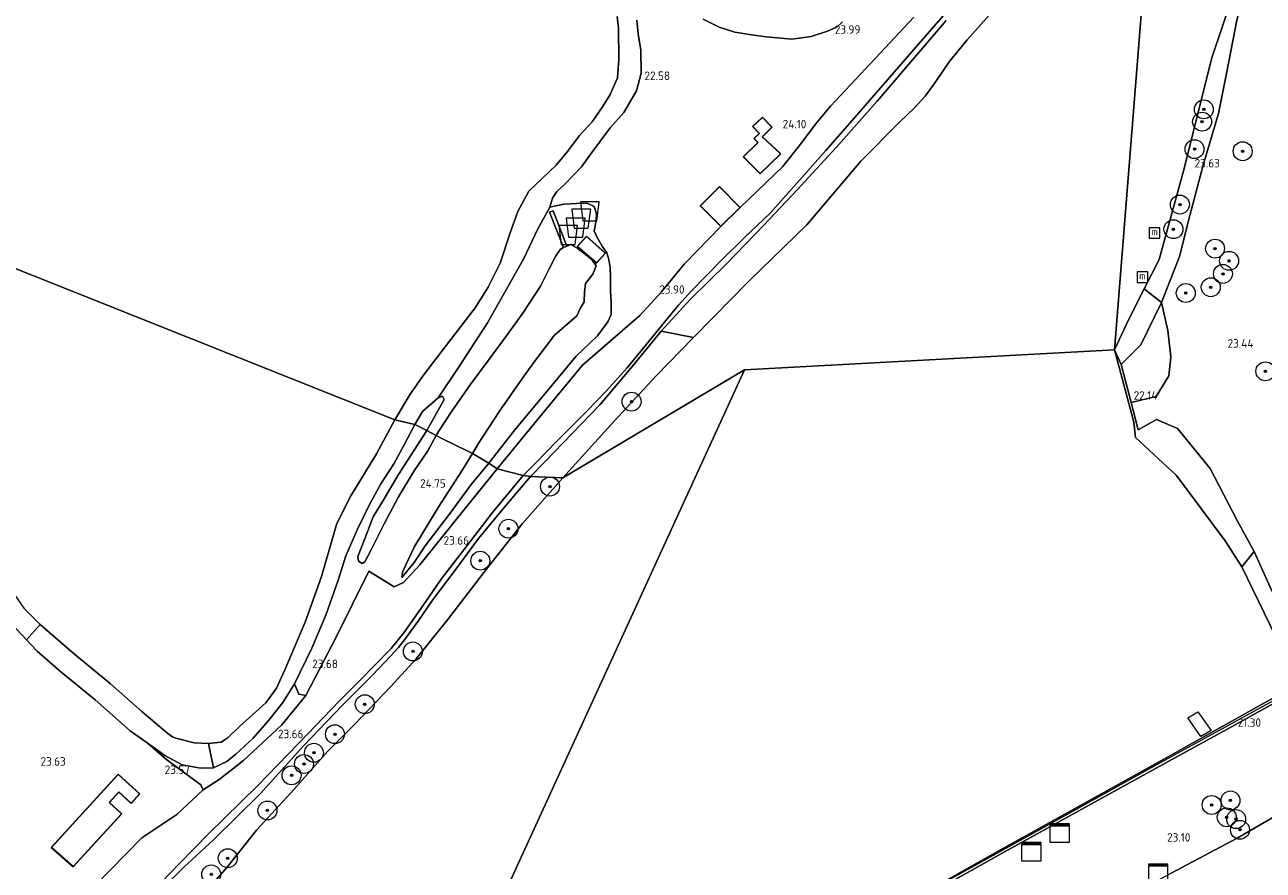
# Model space of a CAD drawing. Header units: metres. Extents: x 185049 to 189876, y 349292 to 352302.
# Tile 198 of 256: x 189104 to 189366, y 350629 to 350808. Entities that reach past the tile are written whole.
import ezdxf
from ezdxf.enums import TextEntityAlignment as Align

# ---------------------------------------------------------------- set-up
doc = ezdxf.new("R2010")
doc.units = ezdxf.units.M
for name, color, linetype, lineweight in [('B-WE-GK-BESCHOEIING_DAMWAND-G', 130, 'GK-BESCHOEIING', 18), ('B-WE-GK-BESCHOEIING_DAMWAND-GV', 130, 'Continuous', 18), ('B-WE-GR-BOOM-S', 90, 'Continuous', 25), ('B-WE-GR-GRAS-GV', 60, 'Continuous', 13), ('B-WE-GW-TALUD_KRUIN-G', 90, 'Continuous', 18), ('B-WE-GW-TALUD_TEEN-G', 90, 'Continuous', 18), ('B-WE-IE-MEUBILAIR_WATERWEGMEUBILAIR-S', 150, 'Continuous', 25), ('B-WE-KG-KADASTRAAL_DAKRAND-G', 170, 'Continuous', 18), ('B-WE-KL-DATA-S', 90, 'Continuous', 25), ('B-WE-KW-KUNSTWERK_STEIGER-GV', 170, 'Continuous', 18), ('B-WE-OB-BEKLEDING_STEEN-GV', 30, 'Continuous', 18), ('B-WE-OG-BEBOUWING_BEDRIJVEN-GV', 7, 'Continuous', 18), ('B-WE-OG-BEBOUWING_KANTOOR-GV', 7, 'Continuous', 18), ('B-WE-OG-BEBOUWING_OPSLAG-S', 7, 'Continuous', 25), ('B-WE-OG-TERREIN-GV', 7, 'Continuous', 18), ('B-WE-OG-TERREIN_BEDRIJVENTERREIN-GV', 7, 'Continuous', 18), ('B-WE-OG-TERREIN_GROEN-GV', 7, 'Continuous', 18), ('B-WE-OG-WATER_HAVEN-GV', 170, 'Continuous', 18), ('B-WE-OG-WEG_TRAP-GV', 7, 'Continuous', 18), ('B-WE-VH-VERHARDING_HALFVERHARDING-GV', 252, 'Continuous', 18), ('X-XX-AL-HOOGTELABEL-S', 7, 'Continuous', 25)]:
    doc.layers.add(name, color=color, linetype=linetype, lineweight=lineweight)
doc.styles.add('NLCS-ISO', font='NLCS-ISO.ttf')
doc.styles.add('NLCS-ISO-ANNOTATIVE-T18', font='NLCS-ISO.ttf', dxfattribs={"height": 1.8})
doc.linetypes.add('GK-BESCHOEIING', pattern='A,30,-5,[1,NLCS.SHX,S=1,R=0,X=0,Y=0],-5', length=40)

# ---------------------------------------------------------------- blocks, each defined once
blk = doc.blocks.new('SOG-OPSLAG-SO')
at = {"color": 0, "linetype": 'ByBlock', "lineweight": 18}
blk.add_lwpolyline([(-1.5, -2), (1.5, -2), (2, 2), (-2, 2)], close=True, dxfattribs=at)
blk = doc.blocks.new('SAL-HOOGTELABEL-SO')
at = {"color": 0, "linetype": 'ByBlock', "lineweight": -2, "style": 'NLCS-ISO-ANNOTATIVE-T18'}
blk.add_attdef('HOOGTE', text='', height=1.8, dxfattribs=at).set_placement((2.79, 0), align=Align.RIGHT)
blk = doc.blocks.new('SGR-BOOM_01-SO')
at = {"linetype": 'ByBlock', "lineweight": 18}
h = blk.add_hatch(color=0, dxfattribs=at)
h.dxf.hatch_style = 1
edge = h.paths.add_edge_path()
edge.add_arc((0, 0), 0.25, 0, 360)
at = {"color": 0, "linetype": 'ByBlock', "lineweight": 18}
for radius in [2, 0.25]:
    blk.add_circle((0, 0), radius, dxfattribs=at)
blk = doc.blocks.new('SIE-WATER_MEERPAAL-SO')
at = {"color": 0, "linetype": 'ByBlock', "lineweight": 18}
blk.add_lwpolyline([(-1.12, -1.12), (1.12, -1.12), (1.12, 1.12), (-1.12, 1.12)], close=True, dxfattribs=at)
at = {"color": 0, "linetype": 'ByBlock', "lineweight": 18, "style": 'NLCS-ISO'}
blk.add_text('m', height=1.5, dxfattribs=at).set_placement((0, 0.28), align=Align.MIDDLE_CENTER)
blk = doc.blocks.new('SKL-DATA_KAST-SO')
at = {"color": 0, "linetype": 'ByBlock', "lineweight": 18}
for points in [[(-2, 2), (2, 2), (2, 1.68), (-2, 1.68)], [(-2, 1.52), (2, 1.52), (2, -2), (-2, -2)]]:
    blk.add_lwpolyline(points, close=True, dxfattribs=at)

msp = doc.modelspace()

# ---------------------------------------------------------------- linework, layer by layer
at = {"layer": 'B-WE-GK-BESCHOEIING_DAMWAND-G'}
msp.add_polyline3d([(189371.41, 350667.136, 21.39), (189343.324, 350651.708, 21.229), (189323.539, 350640.719, 21.338), (189305.341, 350630.637, 21.345), (189289.43, 350621.857, 21.298), (189278.034, 350615.466, 21.298), (189275.133, 350613.833, 20.977)], dxfattribs=at)
at = {"layer": 'B-WE-GK-BESCHOEIING_DAMWAND-GV'}
msp.add_polyline3d([(189277.761, 350614.853, 21.283), (189274.805, 350613.09, 20.836), (189273.927, 350613.585, 20.89), (189281.366, 350617.947, 20.799), (189296.148, 350625.796, 20.799), (189310.806, 350634.026, 20.799), (189326.317, 350642.682, 20.814), (189344.692, 350652.893, 20.812), (189371.422, 350667.819, 20.812), (189371.928, 350667.801, 21.351), (189372.162, 350667.048, 21.381), (189359.765, 350660.1, 21.222), (189345.756, 350652.424, 21.174), (189326.724, 350641.932, 21.33), (189311.214, 350633.376, 21.36), (189296.619, 350625.188, 21.334), (189280.464, 350616.353, 21.283)], close=True, dxfattribs=at)
at = {"layer": 'B-WE-GR-GRAS-GV'}
for points in [[(189298.713, 350809.049, 24.121), (189293.368, 350802.715, 24.077), (189284.155, 350791.973, 24.073), (189275.483, 350782.159, 24.055), (189267.21, 350773.257, 24.014), (189260.176, 350765.776, 24.01), (189252.441, 350757.726, 23.999), (189244.688, 350750.112, 23.98), (189238.476, 350743.363, 23.943), (189232.4, 350735.98, 23.869), (189225.546, 350727.824, 23.888), (189213.897, 350715.741, 23.899), (189210.886, 350712.65, 23.799), (189209.282, 350712.865, 23.973), (189212.047, 350715.592, 23.995), (189216.368, 350720.011, 24.029), (189222.726, 350726.44, 23.977), (189226.878, 350730.66, 23.943), (189231.305, 350735.617, 23.903), (189236.068, 350741.454, 23.903), (189239.43, 350745.626, 23.999), (189242.103, 350748.812, 24.043), (189244.886, 350751.874, 24.058), (189251.183, 350758.286, 24.073), (189256.013, 350763.044, 24.11), (189261.504, 350768.291, 24.069), (189267.178, 350774.602, 24.055), (189273.301, 350781.555, 24.047), (189279.359, 350788.458, 24.121), (189287.233, 350797.51, 24.118), (189295.655, 350807.267, 24.129), (189301.502, 350814.009, 24.347)], [(189367.175, 350689.221, 23.468), (189363.805, 350696.761, 23.287), (189360.242, 350703.318, 23.192), (189354.487, 350714.332, 23.059), (189347.621, 350722.794, 22.934), (189343.137, 350724.701, 22.455), (189339.29, 350722.509, 21.856), (189337.793, 350728.299, 21.901), (189343.068, 350729.53, 22.747), (189345.743, 350733.93, 23.11), (189346.184, 350737.899, 23.392), (189345.573, 350743.483, 23.533), (189344.222, 350749.384, 23.27), (189348.013, 350759.141, 23.33), (189350.181, 350767.832, 23.468), (189352.997, 350778.456, 23.447), (189356.299, 350789.382, 23.52), (189358.049, 350798.195, 23.542), (189360.135, 350809.076, 23.365), (189361.126, 350812.989, 23.05), (189363.118, 350813.691, 22.321), (189370.341, 350812.042, 22.498)], [(189233.328, 350809.117, 22.035), (189233.602, 350806.186, 22.124), (189234.183, 350802.737, 22.195), (189234.26, 350797.858, 22.298), (189233.278, 350794.154, 22.421), (189230.605, 350789.537, 22.45), (189227.678, 350786.304, 22.373), (189223.795, 350781.099, 22.51), (189221.618, 350778.078, 22.695), (189218.128, 350774.421, 22.606), (189216.418, 350772.837, 22.584), (189215.538, 350771.447, 22.669), (189214.934, 350769.573, 22.813), (189212.352, 350764.87, 23.519), (189209.453, 350758.69, 23.322), (189201.742, 350745.084, 23.746), (189195.659, 350735.631, 24.132), (189191.329, 350729.271, 24.103), (189188.035, 350726.38, 24.073), (189186.437, 350723.58, 24.081), (189182.206, 350724.635, 20.805), (189185.393, 350730.042, 20.805), (189188.262, 350734.066, 20.805), (189192.109, 350739.097, 20.805), (189195.448, 350743.409, 20.805), (189199.151, 350748.304, 20.805), (189201.9, 350752.629, 20.805), (189204.417, 350757.7, 20.805), (189206.551, 350764.101, 20.805), (189208.181, 350768.642, 20.805), (189210.492, 350772.91, 20.805), (189213.387, 350775.667, 20.805), (189216.288, 350778.408, 20.805), (189218.652, 350781.303, 20.805), (189221.228, 350784.718, 20.805), (189223.888, 350787.577, 20.805), (189226.096, 350790.755, 20.805), (189227.703, 350793.364, 20.805), (189229.22, 350796.912, 20.805), (189229.51, 350800.773, 20.805), (189229.453, 350807.362, 20.805), (189229.137, 350809.835, 20.805)], [(189276.816, 350808.762, 23.869), (189275.628, 350807.633, 23.81), (189273.427, 350806.667, 23.658), (189270.174, 350805.672, 23.603), (189266.06, 350805.049, 23.454), (189260.676, 350805.556, 23.347), (189257.591, 350805.999, 23.258), (189254.013, 350806.562, 23.088), (189250.715, 350807.632, 22.913), (189247.317, 350809.31, 22.743)], [(189132.87, 350626.888, 23.395), (189136.635, 350630.808, 23.462), (189142.694, 350637.028, 23.431), (189153.215, 350647.319, 23.49), (189163.818, 350658.2, 23.612), (189170.441, 350665.092, 23.715), (189174.847, 350669.558, 23.778), (189177.794, 350672.567, 23.782), (189181.428, 350676.227, 23.731), (189184.047, 350679.55, 23.738), (189186.631, 350683.181, 23.699), (189189.337, 350687.136, 23.644), (189191.985, 350690.895, 23.612), (189197.478, 350698.068, 23.608), (189202.833, 350705.006, 23.659), (189209.282, 350712.865, 23.973), (189210.886, 350712.65, 23.799), (189204.938, 350705.677, 23.731), (189199.868, 350699.528, 23.6), (189194.915, 350692.795, 23.521), (189190.119, 350686.447, 23.557), (189187.226, 350682.242, 23.636), (189184.42, 350678.383, 23.715), (189182.954, 350676.463, 23.719), (189181.228, 350674.671, 23.675), (189177.466, 350670.656, 23.723), (189171.123, 350664.267, 23.695), (189162.948, 350655.733, 23.628), (189153.737, 350645.569, 23.486), (189143.949, 350635.89, 23.395), (189137.493, 350629.959, 23.391), (189133.706, 350626.145, 23.332)], [(189133.706, 350626.145, 23.332), (189137.493, 350629.959, 23.391), (189143.949, 350635.89, 23.395), (189153.737, 350645.569, 23.486), (189162.948, 350655.733, 23.628), (189171.123, 350664.267, 23.695), (189177.466, 350670.656, 23.723), (189181.228, 350674.671, 23.675), (189182.954, 350676.463, 23.719), (189184.42, 350678.383, 23.715), (189187.226, 350682.242, 23.636), (189190.119, 350686.447, 23.557), (189194.915, 350692.795, 23.521), (189199.868, 350699.528, 23.6), (189204.938, 350705.677, 23.731), (189210.886, 350712.65, 23.799), (189217.72, 350712.306, 20.809), (189209.162, 350702.688, 20.81), (189201.498, 350692.939, 20.81), (189193.284, 350682.299, 20.81), (189186.704, 350674.069, 20.81), (189181.331, 350668.259, 20.81), (189173.685, 350660.216, 20.81), (189167.993, 350654.575, 20.81), (189160.972, 350646.565, 20.81), (189152.965, 350637.882, 20.81), (189146.707, 350630.061, 20.81), (189142.592, 350625.315, 20.81)], [(189296.619, 350625.188, 21.334), (189311.214, 350633.376, 21.36), (189326.724, 350641.932, 21.33), (189345.756, 350652.424, 21.174), (189359.765, 350660.1, 21.222), (189372.162, 350667.048, 21.381), (189371.939, 350663.611, 21.67), (189374.264, 350659.697, 22.153), (189377.688, 350655.513, 23.093), (189381.383, 350651.904, 24.18), (189369.944, 350641.769, 24.067), (189360.21, 350636.178, 24.005), (189346.28, 350628.737, 24.008)]]:
    msp.add_polyline3d(points, dxfattribs=at)
for points in [[(189348.013, 350759.141, 23.33), (189344.222, 350749.384, 23.27), (189340.567, 350752.307, 20.812), (189343.728, 350758.499, 20.812), (189348.791, 350776.928, 20.812), (189354.868, 350801.096, 20.812), (189359.304, 350814.398, 20.812), (189360.372, 350814.489, 21.312), (189363.118, 350813.691, 22.321), (189361.126, 350812.989, 23.05), (189360.135, 350809.076, 23.365), (189358.049, 350798.195, 23.542), (189356.299, 350789.382, 23.52), (189352.997, 350778.456, 23.447), (189350.181, 350767.832, 23.468)], [(189228.542, 350724.354, 20.809), (189217.72, 350712.306, 20.809), (189210.886, 350712.65, 23.799), (189213.897, 350715.741, 23.899), (189225.546, 350727.824, 23.888), (189232.4, 350735.98, 23.869), (189238.476, 350743.363, 23.943), (189245.284, 350741.997, 20.809), (189237.412, 350733.908, 20.809)], [(189146.668, 350652.361, 23.367), (189143.823, 350651.052, 23.379), (189142.771, 350656.175, 20.806), (189145.456, 350656.455, 20.806), (189146.977, 350657.414, 20.806), (189149.327, 350659.746, 20.806), (189154.878, 350664.809, 20.806), (189157.151, 350667.908, 20.806), (189158.928, 350671.75, 20.806), (189163.235, 350681.825, 20.806), (189166.693, 350691.46, 20.806), (189169.885, 350702.659, 20.806), (189172.904, 350708.548, 20.806), (189178.328, 350717.401, 20.806), (189182.206, 350724.635, 20.805), (189186.437, 350723.58, 24.081), (189184.14, 350719.343, 23.715), (189181.998, 350715.265, 23.754), (189179.243, 350711.058, 23.683), (189176.802, 350706.688, 23.663), (189174.281, 350701.467, 23.612), (189171.81, 350695.836, 23.565), (189170.163, 350690.519, 23.509), (189167.616, 350683.34, 23.32), (189164.643, 350676.319, 23.419), (189160.989, 350668.793, 23.419), (189158.507, 350664.819, 23.438), (189155.579, 350661.084, 23.454), (189152.229, 350657.27, 23.45), (189148.575, 350653.932, 23.395)], [(189376.923, 350661.93, 24.029), (189381.383, 350651.904, 24.18), (189377.688, 350655.513, 23.093), (189374.264, 350659.697, 22.153), (189371.939, 350663.611, 21.67), (189372.162, 350667.048, 21.381), (189371.928, 350667.801, 21.351), (189371.422, 350667.819, 20.812), (189371.609, 350670.123, 20.812), (189369.414, 350676.556, 20.812), (189361.199, 350693.551, 20.812), (189363.805, 350696.761, 23.287), (189367.175, 350689.221, 23.468), (189372.039, 350679.467, 23.585), (189376.945, 350669.629, 23.809), (189376.314, 350665.435, 23.753)], [(189107.191, 350681.352, 20.806), (189104.327, 350678.121, 23.344), (189102.269, 350680.297, 23.19), (189100.645, 350682.14, 23.213), (189099.844, 350683.415, 23.277), (189099.427, 350684.935, 23.3), (189099.328, 350686.95, 23.332), (189100.484, 350689.599, 20.806), (189103.768, 350684.81, 20.806)], [(189150.213, 350652.579, 23.437), (189145.063, 350648.533, 23.456), (189141.675, 350646.375, 23.626), (189141.159, 350647.411, 23.626), (189133.953, 350652.717, 23.401), (189129.834, 350656.297, 23.549), (189131.018, 350655.454, 23.454), (189133.55, 350653.61, 23.442), (189137.252, 350651.683, 23.47), (189141.068, 350650.994, 23.466), (189143.823, 350651.052, 23.379), (189146.668, 350652.361, 23.367), (189148.575, 350653.932, 23.395), (189152.229, 350657.27, 23.45), (189155.579, 350661.084, 23.454), (189158.507, 350664.819, 23.438), (189160.989, 350668.793, 23.419), (189161.868, 350666.605, 23.409), (189163.375, 350666.347, 23.531), (189158.284, 350660.109, 23.503)]]:
    msp.add_polyline3d(points, close=True, dxfattribs=at)
at = {"layer": 'B-WE-GW-TALUD_KRUIN-G'}
for points in [[(189381.383, 350651.904, 24.18), (189376.923, 350661.93, 24.029), (189376.314, 350665.435, 23.753), (189376.945, 350669.629, 23.809), (189372.039, 350679.467, 23.585), (189367.175, 350689.221, 23.468), (189363.805, 350696.761, 23.287), (189360.242, 350703.318, 23.192), (189354.487, 350714.332, 23.059), (189347.621, 350722.794, 22.934), (189343.137, 350724.701, 22.455), (189339.29, 350722.509, 21.856), (189337.793, 350728.299, 21.901), (189335.722, 350736.307, 21.963), (189339.853, 350740.438, 22.822), (189344.222, 350749.384, 23.27), (189348.013, 350759.141, 23.33), (189350.181, 350767.832, 23.468), (189352.997, 350778.456, 23.447), (189356.299, 350789.382, 23.52), (189358.049, 350798.195, 23.542), (189360.135, 350809.076, 23.365), (189361.126, 350812.989, 23.05), (189363.118, 350813.691, 22.321)], [(189210.886, 350712.65, 23.799), (189213.897, 350715.741, 23.899), (189225.546, 350727.824, 23.888), (189232.4, 350735.98, 23.869), (189238.476, 350743.363, 23.943), (189244.688, 350750.112, 23.98), (189252.441, 350757.726, 23.999), (189260.176, 350765.776, 24.01), (189267.21, 350773.257, 24.014), (189275.483, 350782.159, 24.055), (189284.155, 350791.973, 24.073), (189293.368, 350802.715, 24.077), (189298.713, 350809.049, 24.121)], [(189214.934, 350769.573, 22.813), (189215.538, 350771.447, 22.669), (189216.418, 350772.837, 22.584), (189218.128, 350774.421, 22.606), (189221.618, 350778.078, 22.695), (189223.795, 350781.099, 22.51), (189227.678, 350786.304, 22.373), (189230.605, 350789.537, 22.45), (189233.278, 350794.154, 22.421), (189234.26, 350797.858, 22.298), (189234.183, 350802.737, 22.195), (189233.602, 350806.186, 22.124), (189233.328, 350809.117, 22.035)], [(189247.317, 350809.31, 22.743), (189250.715, 350807.632, 22.913), (189254.013, 350806.562, 23.088), (189257.591, 350805.999, 23.258), (189260.676, 350805.556, 23.347), (189266.06, 350805.049, 23.454), (189270.174, 350805.672, 23.603), (189273.427, 350806.667, 23.658), (189275.628, 350807.633, 23.81), (189276.816, 350808.762, 23.869)], [(189190.917, 350721.261, 25.384), (189191.388, 350722.129, 25.48), (189194.193, 350726.406, 25.866), (189198.077, 350732.003, 26.463), (189201.954, 350737.208, 26.989), (189206.152, 350742.839, 27.56), (189209.393, 350747.386, 28.033), (189213, 350752.829, 28.463), (189214.817, 350756.532, 28.428), (189216.147, 350759.103, 28.314), (189217.109, 350760.581, 28.358), (189217.844, 350761.053, 28.275)], [(189218.515, 350761.325, 28.279), (189219.361, 350761.688, 28.341), (189220.879, 350760.804, 28.341), (189223.829, 350758.487, 28.297), (189224.713, 350757.141, 28.253), (189224.022, 350755.424, 28.253), (189222.504, 350753.444, 28.305), (189222.243, 350751.603, 28.384), (189222.176, 350749.564, 28.367), (189221.332, 350748.124, 28.341), (189220.644, 350746.603, 28.323), (189217.943, 350744.246, 28.323), (189215.957, 350742.508, 28.235), (189214.399, 350740.45, 28.033), (189211.682, 350736.917, 27.639), (189209.521, 350733.886, 27.182), (189204.278, 350726.424, 26.463), (189199.948, 350719.774, 25.849), (189198.58, 350717.507, 25.64)], [(189186.437, 350723.58, 24.081), (189188.035, 350726.38, 24.073), (189191.329, 350729.271, 24.103)], [(189129.834, 350656.297, 23.549), (189131.018, 350655.454, 23.454), (189133.55, 350653.61, 23.442), (189137.252, 350651.683, 23.47), (189141.068, 350650.994, 23.466), (189143.823, 350651.052, 23.379), (189146.668, 350652.361, 23.367), (189148.575, 350653.932, 23.395), (189152.229, 350657.27, 23.45), (189155.579, 350661.084, 23.454), (189158.507, 350664.819, 23.438), (189160.989, 350668.793, 23.419), (189164.643, 350676.319, 23.419), (189167.616, 350683.34, 23.32), (189170.163, 350690.519, 23.509), (189171.81, 350695.836, 23.565), (189174.281, 350701.467, 23.612), (189176.802, 350706.688, 23.663), (189179.243, 350711.058, 23.683), (189181.998, 350715.265, 23.754), (189184.14, 350719.343, 23.715), (189186.437, 350723.58, 24.081)], [(189175.862, 350694.601, 23.673), (189177.152, 350697.095, 24.007), (189179.896, 350702.589, 24.252), (189182.957, 350708.315, 24.454), (189186.289, 350713.802, 24.735), (189189.173, 350718.039, 25.024), (189190.917, 350721.261, 25.384)], [(189198.58, 350717.507, 25.64), (189196.495, 350714.054, 25.323), (189191.362, 350706.041, 24.691), (189186.264, 350697.714, 24.366), (189184.444, 350693.816, 24.077), (189183.797, 350692.373, 23.936), (189183.624, 350691.276, 23.796)], [(189210.886, 350712.65, 23.799), (189204.938, 350705.677, 23.731)], [(189204.938, 350705.677, 23.731), (189199.868, 350699.528, 23.6), (189194.915, 350692.795, 23.521), (189190.119, 350686.447, 23.557), (189187.226, 350682.242, 23.636), (189184.42, 350678.383, 23.715), (189182.954, 350676.463, 23.719), (189181.228, 350674.671, 23.675), (189177.466, 350670.656, 23.723), (189171.123, 350664.267, 23.695), (189162.948, 350655.733, 23.628), (189153.737, 350645.569, 23.486), (189143.949, 350635.89, 23.395), (189137.493, 350629.959, 23.391), (189133.706, 350626.145, 23.332), (189130.441, 350622.167, 23.312)], [(189099.328, 350686.95, 23.332), (189099.427, 350684.935, 23.3), (189099.844, 350683.415, 23.277), (189100.645, 350682.14, 23.213), (189102.269, 350680.297, 23.19), (189104.327, 350678.121, 23.344), (189106.588, 350675.73, 23.245), (189111.587, 350671.341, 23.509), (189118.823, 350665.38, 23.541), (189126.241, 350658.854, 23.486), (189129.834, 350656.297, 23.549)], [(189298.944, 350604.128, 23.801), (189319.247, 350613.792, 23.888), (189332.93, 350621.655, 23.939), (189346.28, 350628.737, 24.008), (189360.21, 350636.178, 24.005), (189369.944, 350641.769, 24.067), (189381.383, 350651.904, 24.18)]]:
    msp.add_polyline3d(points, dxfattribs=at)
at = {"layer": 'B-WE-GW-TALUD_TEEN-G'}
for points in [[(189214.934, 350769.573, 22.813), (189217.866, 350770.171, 23.054), (189220.608, 350770.36, 23.254), (189222.816, 350770.372, 23.373), (189224.306, 350769.702, 23.51), (189224.795, 350768.165, 23.756), (189224.736, 350766.714, 23.738), (189224.314, 350764.562, 23.852), (189224.846, 350763.299, 23.896), (189225.995, 350761.321, 23.887), (189226.957, 350759.934, 23.87), (189227.409, 350758.515, 23.852), (189227.699, 350756.785, 23.826), (189227.75, 350754.783, 23.817), (189227.787, 350751.8, 23.782), (189227.871, 350749.564, 24.04), (189227.907, 350746.895, 23.989), (189227.179, 350745.296, 24.007), (189224.981, 350742.384, 24.007), (189220.447, 350738.012, 24.033), (189214.981, 350731.456, 23.84), (189207.558, 350722.455, 23.787), (189202.047, 350715.429, 23.726)], [(189191.329, 350729.271, 24.103), (189192.275, 350729.572, 24.112), (189192.619, 350728.9, 24.112), (189188.918, 350722.32, 23.901)], [(189188.918, 350722.32, 23.901), (189182.944, 350713.063, 23.366), (189179.891, 350707.926, 23.05), (189177.601, 350704.073, 23.12), (189175.892, 350699.623, 23.287), (189174.346, 350695.681, 23.489), (189174.529, 350694.698, 23.585), (189175.268, 350694.217, 23.621), (189175.862, 350694.601, 23.673)], [(189202.047, 350715.429, 23.726), (189198.335, 350710.928, 23.664), (189193.657, 350704.558, 23.603), (189188.583, 350697.996, 23.594), (189186.258, 350694.458, 23.708), (189183.624, 350691.276, 23.796)]]:
    msp.add_polyline3d(points, dxfattribs=at)
at = {"layer": 'B-WE-KG-KADASTRAAL_DAKRAND-G'}
for points in [[(189259.373, 350776.653, 32.672), (189255.89, 350780.202, 32.672), (189258.972, 350783.227, 32.672), (189258.161, 350784.054, 32.672), (189259.275, 350785.147, 32.672), (189257.866, 350786.582, 32.672), (189259.863, 350788.542, 32.672), (189261.863, 350786.503, 32.672), (189259.831, 350784.439, 32.68), (189263.664, 350780.863, 32.672)], [(189251.073, 350765.577, 27.511), (189246.768, 350769.85, 27.485), (189250.834, 350773.84, 27.511), (189255.082, 350769.511, 27.511)], [(189224.814, 350757.757, 28.667), (189220.822, 350761.248, 28.715), (189222.66, 350763.35, 28.715), (189226.646, 350759.865, 28.715)], [(189126.416, 350643.587, 26.43), (189123.814, 350645.965, 26.43), (189121.768, 350643.727, 26.43), (189124.403, 350641.318, 26.43), (189114.203, 350630.158, 26.43), (189109.635, 350634.226, 26.446), (189123.727, 350649.643, 26.434), (189128.208, 350645.547, 26.43)]]:
    msp.add_polyline3d(points, close=True, dxfattribs=at)
at = {"layer": 'B-WE-KW-KUNSTWERK_STEIGER-GV'}
msp.add_polyline3d([(189354.74, 350658.948, 21.148), (189352.522, 350657.669, 21.148), (189349.801, 350661.595, 21.148), (189351.882, 350662.896, 21.148)], close=True, dxfattribs=at)
at = {"layer": 'B-WE-OB-BEKLEDING_STEEN-GV'}
msp.add_polyline3d([(189143.823, 350651.052, 23.379), (189141.068, 350650.994, 23.466), (189137.252, 350651.683, 23.47), (189133.55, 350653.61, 23.442), (189131.018, 350655.454, 23.454), (189129.834, 350656.297, 23.549), (189126.241, 350658.854, 23.486), (189118.823, 350665.38, 23.541), (189111.587, 350671.341, 23.509), (189106.588, 350675.73, 23.245), (189104.327, 350678.121, 23.344), (189107.191, 350681.352, 20.806), (189114.071, 350675.401, 20.806), (189122.065, 350668.825, 20.806), (189128.711, 350662.912, 20.806), (189134.18, 350658.267, 20.806), (189135.194, 350657.603, 20.806), (189135.87, 350657.326, 20.806), (189139.764, 350656.295, 20.806), (189142.771, 350656.175, 20.806)], close=True, dxfattribs=at)
at = {"layer": 'B-WE-OG-BEBOUWING_BEDRIJVEN-GV'}
for points in [[(189263.736, 350780.864, 24.04), (189259.372, 350776.582, 24.04), (189255.819, 350780.203, 24.04), (189258.902, 350783.228, 24.04), (189258.09, 350784.054, 24.04), (189259.204, 350785.148, 24.04), (189257.796, 350786.583, 24.04), (189259.864, 350788.612, 24.04), (189261.933, 350786.503, 24.04), (189259.903, 350784.441, 24.04)], [(189226.717, 350759.87, 23.855), (189224.819, 350757.687, 23.855), (189220.752, 350761.243, 23.855), (189222.655, 350763.421, 23.855)]]:
    msp.add_polyline3d(points, close=True, dxfattribs=at)
at = {"layer": 'B-WE-OG-BEBOUWING_KANTOOR-GV'}
for points in [[(189255.153, 350769.511, 23.98), (189251.073, 350765.507, 23.98), (189246.697, 350769.85, 23.98), (189250.835, 350773.911, 23.98)], [(189123.724, 350649.713, 23.687), (189128.279, 350645.55, 23.687), (189126.42, 350643.516, 23.687), (189123.817, 350645.895, 23.687), (189121.838, 350643.73, 23.687), (189124.474, 350641.321, 23.687), (189114.206, 350630.088, 23.687), (189109.564, 350634.222, 23.687)]]:
    msp.add_polyline3d(points, close=True, dxfattribs=at)
at = {"layer": 'B-WE-OG-TERREIN-GV'}
msp.add_polyline3d([(189102.269, 350680.297, 23.19), (189104.327, 350678.121, 23.344), (189106.588, 350675.73, 23.245), (189111.587, 350671.341, 23.509), (189118.823, 350665.38, 23.541), (189126.241, 350658.854, 23.486), (189129.834, 350656.297, 23.549), (189133.953, 350652.717, 23.401), (189141.159, 350647.411, 23.626), (189141.675, 350646.375, 23.626), (189136.076, 350641.182, 23.621), (189128.728, 350636.205, 23.641), (189118.738, 350626.122, 23.886)], dxfattribs=at)
msp.add_polyline3d([(189109.564, 350634.222, 23.687), (189114.206, 350630.088, 23.687), (189124.474, 350641.321, 23.687), (189121.838, 350643.73, 23.687), (189123.817, 350645.895, 23.687), (189126.42, 350643.516, 23.687), (189128.279, 350645.55, 23.687), (189123.724, 350649.713, 23.687)], close=True, dxfattribs=at)
at = {"layer": 'B-WE-OG-TERREIN_BEDRIJVENTERREIN-GV'}
for points in [[(189291.897, 350809.726, 24.214), (189282.702, 350799.906, 24.181), (189274.286, 350790.893, 24.129), (189271.061, 350787.079, 24.125), (189268.216, 350783.262, 24.125), (189264.165, 350778.17, 24.058), (189255.153, 350769.511, 23.98), (189250.835, 350773.911, 23.98), (189246.697, 350769.85, 23.98), (189251.073, 350765.507, 23.98), (189243.383, 350757.582, 24.073), (189238.545, 350751.684, 24.04), (189233.945, 350746.683, 24.096), (189229.208, 350742.572, 24.134), (189221.819, 350736.16, 24.034), (189212.15, 350724.388, 24.034), (189203.835, 350714.225, 24.025), (189202.047, 350715.429, 23.726), (189207.558, 350722.455, 23.787), (189214.981, 350731.456, 23.84), (189220.447, 350738.012, 24.033), (189224.981, 350742.384, 24.007), (189227.179, 350745.296, 24.007), (189227.907, 350746.895, 23.989), (189227.871, 350749.564, 24.04), (189227.787, 350751.8, 23.782), (189227.75, 350754.783, 23.817), (189227.699, 350756.785, 23.826), (189227.409, 350758.515, 23.852), (189226.957, 350759.934, 23.87), (189225.995, 350761.321, 23.887), (189224.846, 350763.299, 23.896), (189224.314, 350764.562, 23.852), (189224.736, 350766.714, 23.738), (189224.795, 350768.165, 23.756), (189224.306, 350769.702, 23.51), (189222.816, 350770.372, 23.373), (189220.608, 350770.36, 23.254), (189217.866, 350770.171, 23.054), (189214.934, 350769.573, 22.813), (189215.538, 350771.447, 22.669), (189216.418, 350772.837, 22.584), (189218.128, 350774.421, 22.606), (189221.618, 350778.078, 22.695), (189223.795, 350781.099, 22.51), (189227.678, 350786.304, 22.373), (189230.605, 350789.537, 22.45), (189233.278, 350794.154, 22.421), (189234.26, 350797.858, 22.298), (189234.183, 350802.737, 22.195), (189233.602, 350806.186, 22.124), (189233.328, 350809.117, 22.035)], [(189247.317, 350809.31, 22.743), (189250.715, 350807.632, 22.913), (189254.013, 350806.562, 23.088), (189257.591, 350805.999, 23.258), (189260.676, 350805.556, 23.347), (189266.06, 350805.049, 23.454), (189270.174, 350805.672, 23.603), (189273.427, 350806.667, 23.658), (189275.628, 350807.633, 23.81), (189276.816, 350808.762, 23.869)], [(189346.28, 350628.737, 24.008), (189360.21, 350636.178, 24.005), (189369.944, 350641.769, 24.067), (189381.383, 350651.904, 24.18), (189392.625, 350631.777, 24.318), (189385.269, 350619.479, 24.285)]]:
    msp.add_polyline3d(points, dxfattribs=at)
for points in [[(189255.819, 350780.203, 24.04), (189259.372, 350776.582, 24.04), (189263.736, 350780.864, 24.04), (189259.903, 350784.441, 24.04), (189261.933, 350786.503, 24.04), (189259.864, 350788.612, 24.04), (189257.796, 350786.583, 24.04), (189259.204, 350785.148, 24.04), (189258.09, 350784.054, 24.04), (189258.902, 350783.228, 24.04)], [(189224.306, 350769.702, 23.51), (189224.795, 350768.165, 23.756), (189224.736, 350766.714, 23.738), (189224.314, 350764.562, 23.852), (189224.846, 350763.299, 23.896), (189225.995, 350761.321, 23.887), (189226.957, 350759.934, 23.87), (189227.409, 350758.515, 23.852), (189227.699, 350756.785, 23.826), (189227.75, 350754.783, 23.817), (189227.787, 350751.8, 23.782), (189227.871, 350749.564, 24.04), (189227.907, 350746.895, 23.989), (189227.179, 350745.296, 24.007), (189224.981, 350742.384, 24.007), (189220.447, 350738.012, 24.033), (189214.981, 350731.456, 23.84), (189207.558, 350722.455, 23.787), (189202.047, 350715.429, 23.726), (189198.58, 350717.507, 25.64), (189199.948, 350719.774, 25.849), (189204.278, 350726.424, 26.463), (189209.521, 350733.886, 27.182), (189211.682, 350736.917, 27.639), (189214.399, 350740.45, 28.033), (189215.957, 350742.508, 28.235), (189217.943, 350744.246, 28.323), (189220.644, 350746.603, 28.323), (189221.332, 350748.124, 28.341), (189222.176, 350749.564, 28.367), (189222.243, 350751.603, 28.384), (189222.504, 350753.444, 28.305), (189224.022, 350755.424, 28.253), (189224.713, 350757.141, 28.253), (189223.829, 350758.487, 28.297), (189220.879, 350760.804, 28.341), (189219.361, 350761.688, 28.341), (189218.515, 350761.325, 28.279), (189215.655, 350768.755, 23.278), (189214.866, 350768.471, 23.305), (189217.844, 350761.053, 28.275), (189217.109, 350760.581, 28.358), (189216.147, 350759.103, 28.314), (189214.817, 350756.532, 28.428), (189213, 350752.829, 28.463), (189209.393, 350747.386, 28.033), (189206.152, 350742.839, 27.56), (189201.954, 350737.208, 26.989), (189198.077, 350732.003, 26.463), (189194.193, 350726.406, 25.866), (189191.388, 350722.129, 25.48), (189190.917, 350721.261, 25.384), (189188.918, 350722.32, 23.901), (189192.619, 350728.9, 24.112), (189192.275, 350729.572, 24.112), (189191.329, 350729.271, 24.103), (189195.659, 350735.631, 24.132), (189201.742, 350745.084, 23.746), (189209.453, 350758.69, 23.322), (189212.352, 350764.87, 23.519), (189214.934, 350769.573, 22.813), (189217.866, 350770.171, 23.054), (189220.608, 350770.36, 23.254), (189222.816, 350770.372, 23.373)], [(189222.655, 350763.421, 23.855), (189220.752, 350761.243, 23.855), (189224.819, 350757.687, 23.855), (189226.717, 350759.87, 23.855)], [(189199.948, 350719.774, 25.849), (189198.58, 350717.507, 25.64), (189197.719, 350717.929, 25.611), (189192.287, 350720.589, 25.429), (189190.917, 350721.261, 25.384), (189191.388, 350722.129, 25.48), (189194.193, 350726.406, 25.866), (189198.077, 350732.003, 26.463), (189201.954, 350737.208, 26.989), (189206.152, 350742.839, 27.56), (189209.393, 350747.386, 28.033), (189213, 350752.829, 28.463), (189214.817, 350756.532, 28.428), (189216.147, 350759.103, 28.314), (189217.109, 350760.581, 28.358), (189217.844, 350761.053, 28.275), (189218.515, 350761.325, 28.279), (189219.361, 350761.688, 28.341), (189220.879, 350760.804, 28.341), (189223.829, 350758.487, 28.297), (189224.713, 350757.141, 28.253), (189224.022, 350755.424, 28.253), (189222.504, 350753.444, 28.305), (189222.243, 350751.603, 28.384), (189222.176, 350749.564, 28.367), (189221.332, 350748.124, 28.341), (189220.644, 350746.603, 28.323), (189217.943, 350744.246, 28.323), (189215.957, 350742.508, 28.235), (189214.399, 350740.45, 28.033), (189211.682, 350736.917, 27.639), (189209.521, 350733.886, 27.182), (189204.278, 350726.424, 26.463)], [(189192.619, 350728.9, 24.112), (189188.918, 350722.32, 23.901), (189186.437, 350723.58, 24.081), (189188.035, 350726.38, 24.073), (189191.329, 350729.271, 24.103), (189192.275, 350729.572, 24.112)], [(189174.529, 350694.698, 23.585), (189175.268, 350694.217, 23.621), (189175.862, 350694.601, 23.673), (189177.152, 350697.095, 24.007), (189179.896, 350702.589, 24.252), (189182.957, 350708.315, 24.454), (189186.289, 350713.802, 24.735), (189189.173, 350718.039, 25.024), (189190.917, 350721.261, 25.384), (189192.287, 350720.589, 25.429), (189197.719, 350717.929, 25.611), (189198.58, 350717.507, 25.64), (189196.495, 350714.054, 25.323), (189191.362, 350706.041, 24.691), (189186.264, 350697.714, 24.366), (189184.444, 350693.816, 24.077), (189183.797, 350692.373, 23.936), (189183.624, 350691.276, 23.796), (189186.258, 350694.458, 23.708), (189188.583, 350697.996, 23.594), (189193.657, 350704.558, 23.603), (189198.335, 350710.928, 23.664), (189202.047, 350715.429, 23.726), (189203.835, 350714.225, 24.025), (189195.211, 350703.57, 23.68), (189187.466, 350693.933, 23.888), (189183.979, 350690.219, 24.01), (189182.012, 350689.299, 24.142), (189176.68, 350692.641, 23.936), (189169.826, 350678.816, 23.691), (189163.375, 350666.347, 23.531), (189161.868, 350666.605, 23.409), (189160.989, 350668.793, 23.419), (189164.643, 350676.319, 23.419), (189167.616, 350683.34, 23.32), (189170.163, 350690.519, 23.509), (189171.81, 350695.836, 23.565), (189174.281, 350701.467, 23.612), (189176.802, 350706.688, 23.663), (189179.243, 350711.058, 23.683), (189181.998, 350715.265, 23.754), (189184.14, 350719.343, 23.715), (189186.437, 350723.58, 24.081), (189188.918, 350722.32, 23.901), (189182.944, 350713.063, 23.366), (189179.891, 350707.926, 23.05), (189177.601, 350704.073, 23.12), (189175.892, 350699.623, 23.287), (189174.346, 350695.681, 23.489)], [(189175.862, 350694.601, 23.673), (189175.268, 350694.217, 23.621), (189174.529, 350694.698, 23.585), (189174.346, 350695.681, 23.489), (189175.892, 350699.623, 23.287), (189177.601, 350704.073, 23.12), (189179.891, 350707.926, 23.05), (189182.944, 350713.063, 23.366), (189188.918, 350722.32, 23.901), (189190.917, 350721.261, 25.384), (189189.173, 350718.039, 25.024), (189186.289, 350713.802, 24.735), (189182.957, 350708.315, 24.454), (189179.896, 350702.589, 24.252), (189177.152, 350697.095, 24.007)], [(189186.258, 350694.458, 23.708), (189183.624, 350691.276, 23.796), (189183.797, 350692.373, 23.936), (189184.444, 350693.816, 24.077), (189186.264, 350697.714, 24.366), (189191.362, 350706.041, 24.691), (189196.495, 350714.054, 25.323), (189198.58, 350717.507, 25.64), (189202.047, 350715.429, 23.726), (189198.335, 350710.928, 23.664), (189193.657, 350704.558, 23.603), (189188.583, 350697.996, 23.594)]]:
    msp.add_polyline3d(points, close=True, dxfattribs=at)
at = {"layer": 'B-WE-OG-TERREIN_GROEN-GV'}
msp.add_polyline3d([(189310.285, 350812.883, 20.809), (189303.138, 350804.923, 20.809), (189299.34, 350800.248, 20.809), (189296.409, 350795.934, 20.809), (189294.288, 350793.022, 20.809), (189292.021, 350790.593, 20.809), (189288.822, 350787.525, 20.809), (189280.648, 350779.262, 20.809), (189269.274, 350765.799, 20.809), (189257.068, 350753.994, 20.809), (189245.284, 350741.997, 20.809), (189238.476, 350743.363, 23.943), (189244.688, 350750.112, 23.98), (189252.441, 350757.726, 23.999), (189260.176, 350765.776, 24.01), (189267.21, 350773.257, 24.014), (189275.483, 350782.159, 24.055), (189284.155, 350791.973, 24.073), (189293.368, 350802.715, 24.077), (189298.713, 350809.049, 24.121)], dxfattribs=at)
for points in [[(189339.853, 350740.438, 22.822), (189335.722, 350736.307, 21.963), (189334.303, 350739.391, 20.812), (189337.288, 350745.885, 20.812), (189340.567, 350752.307, 20.812), (189344.222, 350749.384, 23.27)], [(189343.068, 350729.53, 22.747), (189337.793, 350728.299, 21.901), (189335.722, 350736.307, 21.963), (189339.853, 350740.438, 22.822), (189344.222, 350749.384, 23.27), (189345.573, 350743.483, 23.533), (189346.184, 350737.899, 23.392), (189345.743, 350733.93, 23.11)], [(189337.793, 350728.299, 21.901), (189339.29, 350722.509, 21.856), (189343.137, 350724.701, 22.455), (189347.621, 350722.794, 22.934), (189354.487, 350714.332, 23.059), (189360.242, 350703.318, 23.192), (189363.805, 350696.761, 23.287), (189361.199, 350693.551, 20.812), (189357.674, 350699.035, 20.812), (189347.383, 350712.807, 20.812), (189338.731, 350720.899, 20.812), (189338.368, 350724.088, 20.812), (189334.303, 350739.391, 20.812), (189335.722, 350736.307, 21.963)]]:
    msp.add_polyline3d(points, close=True, dxfattribs=at)
at = {"layer": 'B-WE-OG-WATER_HAVEN-GV'}
for points in [[(189337.288, 350745.885, 20.812), (189334.303, 350739.391, 20.812), (189348.403, 350916.449, 20.81), (189393.001, 350938.848, 20.81), (189388.16, 350923.562, 20.812), (189384.125, 350907.986, 20.812), (189380.615, 350895.929, 20.812), (189377.123, 350881.297, 20.812), (189372.185, 350865.731, 20.812), (189367.702, 350848.968, 20.812), (189363.121, 350831.036, 20.812), (189360.873, 350819.103, 20.812), (189359.304, 350814.398, 20.812), (189354.868, 350801.096, 20.812), (189348.791, 350776.928, 20.812), (189343.728, 350758.499, 20.812), (189340.567, 350752.307, 20.812)], [(189198.616, 350569.267, 20.879), (189179.018, 350557.377, 20.857), (189176.381, 350561.242, 20.81), (189256.102, 350735.178, 20.809), (189334.303, 350739.391, 20.812), (189338.368, 350724.088, 20.812), (189338.731, 350720.899, 20.812), (189347.383, 350712.807, 20.812), (189357.674, 350699.035, 20.812), (189361.199, 350693.551, 20.812), (189369.414, 350676.556, 20.812), (189371.609, 350670.123, 20.812), (189371.422, 350667.819, 20.812), (189344.692, 350652.893, 20.812), (189326.317, 350642.682, 20.814), (189310.806, 350634.026, 20.799), (189296.148, 350625.796, 20.799), (189281.366, 350617.947, 20.799), (189273.927, 350613.585, 20.89), (189273.438, 350611.373, 20.908), (189260.718, 350603.246, 20.908), (189245.186, 350595.101, 20.901), (189230.582, 350586.531, 20.901), (189214.814, 350578.013, 20.89)]]:
    msp.add_polyline3d(points, close=True, dxfattribs=at)
for points in [[(189348.403, 350916.449, 20.81), (189334.303, 350739.391, 20.812), (189256.102, 350735.178, 20.809), (189217.72, 350712.306, 20.809), (189228.542, 350724.354, 20.809), (189237.412, 350733.908, 20.809), (189245.284, 350741.997, 20.809), (189257.068, 350753.994, 20.809), (189269.274, 350765.799, 20.809), (189280.648, 350779.262, 20.809), (189288.822, 350787.525, 20.809), (189292.021, 350790.593, 20.809), (189294.288, 350793.022, 20.809), (189296.409, 350795.934, 20.809), (189299.34, 350800.248, 20.809), (189303.138, 350804.923, 20.809), (189310.285, 350812.883, 20.809)], [(189229.137, 350809.835, 20.805), (189229.453, 350807.362, 20.805), (189229.51, 350800.773, 20.805), (189229.22, 350796.912, 20.805), (189227.703, 350793.364, 20.805), (189226.096, 350790.755, 20.805), (189223.888, 350787.577, 20.805), (189221.228, 350784.718, 20.805), (189218.652, 350781.303, 20.805), (189216.288, 350778.408, 20.805), (189213.387, 350775.667, 20.805), (189210.492, 350772.91, 20.805), (189208.181, 350768.642, 20.805), (189206.551, 350764.101, 20.805), (189204.417, 350757.7, 20.805), (189201.9, 350752.629, 20.805), (189199.151, 350748.304, 20.805), (189195.448, 350743.409, 20.805), (189192.109, 350739.097, 20.805), (189188.262, 350734.066, 20.805), (189185.393, 350730.042, 20.805), (189182.206, 350724.635, 20.805), (189006.842, 350794.484, 20.805)], [(189006.842, 350794.484, 20.805), (189182.206, 350724.635, 20.805), (189178.328, 350717.401, 20.806), (189172.904, 350708.548, 20.806), (189169.885, 350702.659, 20.806), (189166.693, 350691.46, 20.806), (189163.235, 350681.825, 20.806), (189158.928, 350671.75, 20.806), (189157.151, 350667.908, 20.806), (189154.878, 350664.809, 20.806), (189149.327, 350659.746, 20.806), (189146.977, 350657.414, 20.806), (189145.456, 350656.455, 20.806), (189142.771, 350656.175, 20.806), (189139.764, 350656.295, 20.806), (189135.87, 350657.326, 20.806), (189135.194, 350657.603, 20.806), (189134.18, 350658.267, 20.806), (189128.711, 350662.912, 20.806), (189122.065, 350668.825, 20.806), (189114.071, 350675.401, 20.806), (189107.191, 350681.352, 20.806), (189103.768, 350684.81, 20.806)], [(189142.592, 350625.315, 20.81), (189146.707, 350630.061, 20.81), (189152.965, 350637.882, 20.81), (189160.972, 350646.565, 20.81), (189167.993, 350654.575, 20.81), (189173.685, 350660.216, 20.81), (189181.331, 350668.259, 20.81), (189186.704, 350674.069, 20.81), (189193.284, 350682.299, 20.81), (189201.498, 350692.939, 20.81), (189209.162, 350702.688, 20.81), (189217.72, 350712.306, 20.809), (189256.102, 350735.178, 20.809), (189176.381, 350561.242, 20.81)]]:
    msp.add_polyline3d(points, dxfattribs=at)
at = {"layer": 'B-WE-OG-WEG_TRAP-GV'}
msp.add_polyline3d([(189218.515, 350761.325, 28.279), (189217.844, 350761.053, 28.275), (189214.866, 350768.471, 23.305), (189215.655, 350768.755, 23.278)], close=True, dxfattribs=at)
at = {"layer": 'B-WE-VH-VERHARDING_HALFVERHARDING-GV'}
for points in [[(189301.502, 350814.009, 24.347), (189295.655, 350807.267, 24.129), (189287.233, 350797.51, 24.118), (189279.359, 350788.458, 24.121), (189273.301, 350781.555, 24.047), (189267.178, 350774.602, 24.055), (189261.504, 350768.291, 24.069), (189256.013, 350763.044, 24.11), (189251.183, 350758.286, 24.073), (189244.886, 350751.874, 24.058), (189242.103, 350748.812, 24.043), (189239.43, 350745.626, 23.999), (189236.068, 350741.454, 23.903), (189231.305, 350735.617, 23.903), (189226.878, 350730.66, 23.943), (189222.726, 350726.44, 23.977), (189216.368, 350720.011, 24.029), (189212.047, 350715.592, 23.995), (189209.282, 350712.865, 23.973), (189203.835, 350714.225, 24.025), (189212.15, 350724.388, 24.034), (189221.819, 350736.16, 24.034), (189229.208, 350742.572, 24.134), (189233.945, 350746.683, 24.096), (189238.545, 350751.684, 24.04), (189243.383, 350757.582, 24.073), (189251.073, 350765.507, 23.98), (189255.153, 350769.511, 23.98), (189264.165, 350778.17, 24.058), (189268.216, 350783.262, 24.125), (189271.061, 350787.079, 24.125), (189274.286, 350790.893, 24.129), (189282.702, 350799.906, 24.181), (189291.897, 350809.726, 24.214)], [(189118.738, 350626.122, 23.886), (189128.728, 350636.205, 23.641), (189136.076, 350641.182, 23.621), (189141.675, 350646.375, 23.626), (189145.063, 350648.533, 23.456), (189150.213, 350652.579, 23.437), (189158.284, 350660.109, 23.503), (189163.375, 350666.347, 23.531), (189169.826, 350678.816, 23.691), (189176.68, 350692.641, 23.936), (189182.012, 350689.299, 24.142), (189183.979, 350690.219, 24.01), (189187.466, 350693.933, 23.888), (189195.211, 350703.57, 23.68), (189203.835, 350714.225, 24.025), (189209.282, 350712.865, 23.973), (189202.833, 350705.006, 23.659), (189197.478, 350698.068, 23.608), (189191.985, 350690.895, 23.612), (189189.337, 350687.136, 23.644), (189186.631, 350683.181, 23.699), (189184.047, 350679.55, 23.738), (189181.428, 350676.227, 23.731), (189177.794, 350672.567, 23.782), (189174.847, 350669.558, 23.778), (189170.441, 350665.092, 23.715), (189163.818, 350658.2, 23.612), (189153.215, 350647.319, 23.49), (189142.694, 350637.028, 23.431), (189136.635, 350630.808, 23.462), (189132.87, 350626.888, 23.395)]]:
    msp.add_polyline3d(points, dxfattribs=at)

# ---------------------------------------------------------------- block references
at = {"layer": 'B-WE-GR-BOOM-S'}
for p in [(189353.176, 350790.231, 21.255), (189352.8, 350787.626, 21.245), (189351.208, 350781.829, 21.477), (189361.381, 350781.377, 24.147), (189348.118, 350770.11, 21.255), (189346.744, 350764.901, 21.386), (189355.546, 350760.792, 23.945), (189358.519, 350758.213, 23.603), (189357.211, 350755.455, 23.623), (189354.632, 350752.637, 23.532), (189349.357, 350751.405, 23.986), (189366.183, 350734.864, 23.687), (189232.211, 350728.448, 22.076), (189214.973, 350710.491, 20.988), (189206.186, 350701.582, 22.017), (189200.241, 350694.824, 22.317), (189186.004, 350675.648, 22.163), (189175.819, 350664.489, 22.448), (189169.519, 350658.146, 22.111), (189165.08, 350654.216, 22.511), (189162.974, 350651.843, 22.531), (189160.345, 350649.451, 22.531), (189354.831, 350643.187, 23.049), (189358.802, 350644.142, 23.13), (189155.25, 350642.019, 22.024), (189358.021, 350640.576, 23.643), (189360.005, 350640.201, 23.714), (189360.808, 350637.935, 23.966), (189146.871, 350631.926, 21.638), (189143.377, 350628.505, 21.745)]:
    msp.add_blockref('SGR-BOOM_01-SO', p, dxfattribs=at)
at = {"layer": 'B-WE-IE-MEUBILAIR_WATERWEGMEUBILAIR-S'}
for p in [(189342.773, 350764.102, 25.275), (189340.182, 350754.77, 25.396)]:
    msp.add_blockref('SIE-WATER_MEERPAAL-SO', p, dxfattribs=at)
at = {"layer": 'B-WE-KL-DATA-S'}
for p in [(189322.698, 350637.231, 21.707), (189316.705, 350633.333, 21.657), (189343.522, 350628.774, 23.989)]:
    msp.add_blockref('SKL-DATA_KAST-SO', p, dxfattribs=at)
at = {"layer": 'B-WE-OG-BEBOUWING_OPSLAG-S'}
for p in [(189223.3959, 350768.6906, 23.625), (189221.5715, 350767.1105, 23.962), (189218.8092, 350763.6801, 25.566), (189220.3974, 350765.2159, 24.836)]:
    msp.add_blockref('SOG-OPSLAG-SO', p, dxfattribs=at)
at = {"layer": 'X-XX-AL-HOOGTELABEL-S'}
for p, values in [((189277.799, 350806.218, 23.991), {'HOOGTE': '23.99'}), ((189237.561, 350796.442, 22.579), {'HOOGTE': '22.58'}), ((189266.362, 350786.221, 24.095), {'HOOGTE': '24.10'}), ((189353.77, 350777.946, 23.632), {'HOOGTE': '23.63'}), ((189240.624, 350751.258, 23.895), {'HOOGTE': '23.90'}), ((189360.868, 350739.862, 23.438), {'HOOGTE': '23.44'}), ((189340.551, 350728.843, 22.14), {'HOOGTE': '22.14'}), ((189190.153, 350710.254, 24.747), {'HOOGTE': '24.75'}), ((189195.063, 350698.209, 23.663), {'HOOGTE': '23.66'}), ((189167.363, 350672.11, 23.679), {'HOOGTE': '23.68'}), ((189362.463, 350659.702, 21.304), {'HOOGTE': '21.30'}), ((189160.067, 350657.294, 23.663), {'HOOGTE': '23.66'}), ((189109.836, 350651.492, 23.627), {'HOOGTE': '23.63'}), ((189136.089, 350649.738, 23.573), {'HOOGTE': '23.57'}), ((189347.534, 350635.426, 23.102), {'HOOGTE': '23.10'})]:
    msp.add_blockref('SAL-HOOGTELABEL-SO', p, dxfattribs=at).add_auto_attribs(values)

doc.saveas('drawing.dxf')
